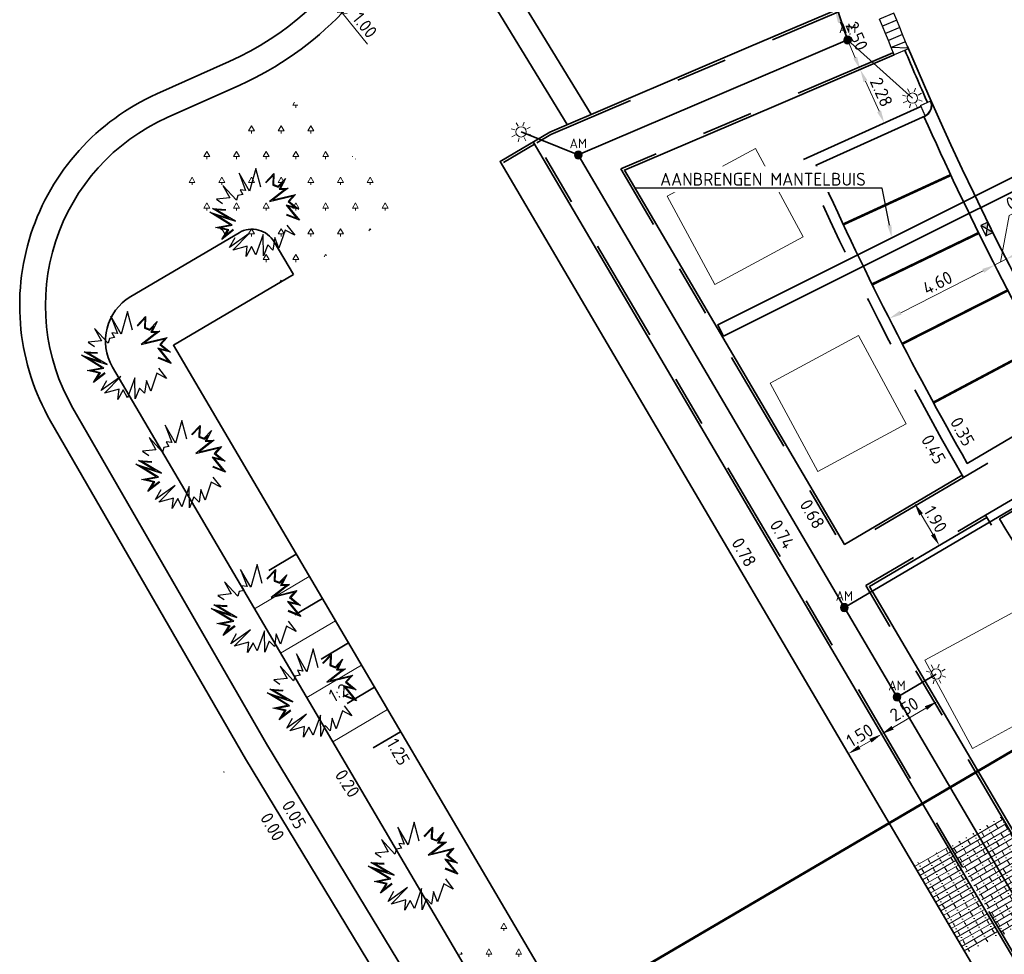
# Model space of a CAD drawing. Header units: metres. Extents: x 109063 to 109671, y 521086 to 521391.
# Tile 24 of 85: x 109291 to 109329, y 521158 to 521194. Entities that reach past the tile are written whole.
import ezdxf
from ezdxf import colors
from ezdxf.entities.mleader import LeaderData, LeaderLine
from ezdxf.enums import TextEntityAlignment as Align
from ezdxf.lldxf.tags import DXFTag
from ezdxf.math import Vec2, Vec3

# ---------------------------------------------------------------- set-up
doc = ezdxf.new("R2010")
doc.units = ezdxf.units.M
doc.header["$PDMODE"] = 2
for name, pattern in [('NLCS-HIDDEN', [4, 2, -2]), ('VH-OPSLUITBAND-SO', [10, 4, -2, 2, -2]), ('VH-TROTTOIRBAND-SO', [15, 5, -2, 2, -2, 2, -2])]:
    doc.linetypes.add(name, pattern=pattern)
for name, color, linetype, lineweight in [('B-WE-GK-BESCHOEIING_DAMWAND-G', 253, 'GK-DAMWAND-HOUT', 18), ('N-WE-GR-BEPLANTING_NATUUR_BOS-A-200', 92, 'Continuous', 18), ('N-WE-GR-HEESTER_SYMPHORICARPOS ALBUS (SNEEUWBES)-S', 90, 'Continuous', 25), ('N-WE-GW-TALUD-G', 90, 'Continuous', 35), ('N-WE-GW-TALUDARCERING-S', 90, 'Continuous', 25), ('N-WE-GW-TALUDARCERING_KORT-G', 90, 'Continuous', 35), ('N-WE-GW-TALUDARCERING_LANG-G', 90, 'Continuous', 18), ('N-WE-KL-ET_LS_OV_LICHTMAST-S', 190, 'Continuous', 25), ('N-WE-OV-HULPSTUK_MOF-S-200', 190, 'Continuous', 25), ('N-WE-OV-KABEL_GROEP2-G', 20, 'OV-KABEL-SO', 35), ('N-WE-RI-HWA_KOLK-S-200', 150, 'Continuous', 25), ('N-WE-VH-KANTOPSLUITING_ELEMENT_INRIT-S', 7, 'Continuous', 25), ('N-WE-VH-KANTOPSLUITING_OPSLUITBAND_100X200-G', 150, 'VH-OPSLUITBAND-SO', 35), ('N-WE-VH-KANTOPSLUITING_TROTTOIRBAND_130 150_160_HOEKBLOK-S', 210, 'Continuous', 25), ('N-WE-VH-KANTOPSLUITING_TROTTOIRBAND_130X150-G', 210, 'VH-TROTTOIRBAND-SO', 35), ('N-WE-VH-KANTVERHARDING_VOETPAD_WANDELPAD-G', 2, 'Continuous', 35), ('N-WE-VH-KANTVERHARDING_WEG-G', 4, 'Continuous', 35), ('N-WE-VH-VERHARDING_STRAATBAKSTEEN-A-200', 42, 'Continuous', 18), ('N-WE-VW-MARKERING_PARKEERVAK-G', 7, 'NLCS-HIDDEN', 35), ('X-XX-AL-HOOGTELABEL-T25', 7, 'Continuous', 25), ('X-XX-AL-M', 7, 'Continuous', 18), ('X-XX-AL-T25', 7, 'Continuous', 25), ('X-XX-AL-VERWIJZING-S', 7, 'Continuous', 25)]:
    doc.layers.add(name, color=color, linetype=linetype, lineweight=lineweight)
for name, color, linetype, lineweight, true_color in [('N-WE-GR-BOOMVAK-G', 7, 'Continuous', 18, 0xcc6600), ('N-WE-KL-ET_MANTELBUIS-G', 80, 'Continuous', 35, 0x3fff00), ('N-WE-OV-KABEL_AANSLUITKABEL-G', 3, 'OV-KABEL-SO', 35, 0x00ff00), ('N-WE-VH-KANTOPSLUITING_TROTTOIRBAND_400-G', 6, 'VH-TROTTOIRBAND-SO', 35, 0xff00ff), ('N-WE-VH-VERHARDING_STRAATBAKSTEEN_VOETPAD-A', 7, 'Continuous', 18, 0xe60000)]:
    doc.layers.add(name, color=color, linetype=linetype, lineweight=lineweight, true_color=true_color)
doc.layers.get('0').freeze()
doc.styles.add('NLCS-ISO', font='NLCS-ISO.ttf')
doc.styles.add('NLCS-ISO-M200-T25', font='NLCS-ISO.ttf', dxfattribs={"height": 0.5})
doc.styles.get("Standard").update_dxf_attribs({"font": 'isocpeur.ttf'})
doc.linetypes.add('GK-DAMWAND-HOUT', pattern='A,10,-1,[152,NLCS.SHX,S=2,R=0,X=-1,Y=0]', length=11)
tags = doc.linetypes.add('OV-KABEL-SO', pattern='A,4,-1,[103,NLCS.SHX,S=0.75,R=0,X=0,Y=0],-1,4,-1.5,["0V",Standard,S=1,R=0,X=0,Y=-0.5],-3', length=14.5).pattern_tags.tags
tags[18] = DXFTag(74, 10)
doc.dimstyles.new('NLCS-M200-T25-PIJL_L2_H2', dxfattribs={"dimscale": 0.2, "dimtxt": 2.5, "dimasz": 2.5, "dimexe": 2, "dimexo": 2, "dimgap": 0.7, "dimtad": 1, "dimzin": 0, "dimdsep": 46, "dimtxsty": 'NLCS-ISO-M200-T25', "dimcen": 0, "dimdle": 2, "dimclrd": 256, "dimclre": 256, "dimclrt": 256, "dimazin": 0, "dimtfac": 1, "dimtdec": 3, "dimtofl": 0, "dimtmove": 0, "dimatfit": 3, "dimfxl": 2, "dimfxlon": 1, "dimtfillclr": 256, "dimtolj": 1, "dimtzin": 0, "dimlwd": -1, "dimlwe": -1, "dimarcsym": 0})
doc.dimstyles.new('NLCS-M200-T25-SCHRAP_L2_H2', dxfattribs={"dimscale": 0.2, "dimtxt": 2.5, "dimasz": 1.4, "dimexe": 2, "dimexo": 2, "dimgap": 0.7, "dimtad": 1, "dimzin": 0, "dimdsep": 46, "dimtxsty": 'NLCS-ISO-M200-T25', "dimblk": 'OBLIQUE', "dimcen": 0, "dimdle": 2, "dimclrd": 256, "dimclre": 256, "dimclrt": 256, "dimazin": 0, "dimtfac": 1, "dimtdec": 3, "dimtofl": 0, "dimtmove": 0, "dimatfit": 3, "dimldrblk": 'OBLIQUE', "dimfxl": 2, "dimfxlon": 1, "dimtfillclr": 256, "dimtolj": 1, "dimtzin": 0, "dimlwd": -1, "dimlwe": -1, "dimarcsym": 0})
pattern_1 = [(0, (109286.0104, 521173.618), (0.57735, 1), [0.23094, -0.92376]), (240, (109286.1259, 521173.818), (0.57735, -1), [0.23094, -0.92376]), (300, (109286.1259, 521173.818), (1.1547, 2e-07), [0.23094, -0.92376]), (270, (109286.1259, 521173.61804), (0.57735, -1), [0.1, -1.9])]

# ---------------------------------------------------------------- blocks, each defined once
blk = doc.blocks.new('SKL-ET_OV_LICHTMAST-SO')
at = {"color": 0, "linetype": 'ByBlock', "lineweight": 18}
for points in [[(0, 2), (0, 1.25)], [(-1.25, 0), (-2, 0)], [(-1.41, 1.41), (-0.88, 0.88)], [(0.88, 0.88), (1.41, 1.41)], [(2, 0), (1.25, 0)], [(-1.41, -1.41), (-0.88, -0.88)], [(0, -1.25), (0, -2)], [(0.88, -0.88), (1.41, -1.41)]]:
    blk.add_lwpolyline(points, dxfattribs=at)
blk.add_circle((0, 0), 1, dxfattribs=at)
blk = doc.blocks.new('*D116')
at = {"layer": 'Defpoints', "color": 0, "transparency": 16777216}
for p in [(109324.592, 521189.924), (109324.664, 521189.956)]:
    blk.add_point(p, dxfattribs=at)
at = {"layer": 'X-XX-AL-M', "transparency": 16777216}
for p, q in [((109323.655, 521192.006), (109323.291, 521191.841)), ((109323.86, 521191.55), (109324.387, 521190.38)), ((109324.592, 521189.924), (109324.227, 521189.76))]:
    blk.add_line(p, q, dxfattribs=at)
for points in [[(109323.936, 521191.584), (109323.784, 521191.515), (109323.655, 521192.006)], [(109324.463, 521190.414), (109324.311, 521190.346), (109324.592, 521189.924)]]:
    blk.add_solid(points, dxfattribs=at)
at = {"layer": 'X-XX-AL-M', "transparency": 16777216, "insert": (109324.479, 521191.125), "char_height": 0.5, "attachment_point": 5, "rotation": 294.2206, "style": 'NLCS-ISO-M200-T25', "bg_fill": 3, "box_fill_scale": 1.1, "bg_fill_color": 256, "bg_fill_true_color": 13158600, "bg_fill_transparency": 0}
blk.add_mtext('\\A1;2.28', dxfattribs=at)
at = {"layer": 'Defpoints', "color": 0, "transparency": 16777216}
blk.add_point((109323.727, 521192.038), dxfattribs=at)
blk = doc.blocks.new('*D126')
at = {"layer": 'Defpoints', "color": 0, "transparency": 16777216}
for p in [(109328.838, 521184.503), (109328.886, 521184.407), (109324.735, 521182.423)]:
    blk.add_point(p, dxfattribs=at)
at = {"layer": 'X-XX-AL-M', "transparency": 16777216}
for p, q in [((109328.886, 521184.407), (109329.067, 521184.05)), ((109325.23, 521182.553), (109328.44, 521184.181)), ((109324.784, 521182.327), (109324.965, 521181.97))]:
    blk.add_line(p, q, dxfattribs=at)
for points in [[(109328.403, 521184.255), (109328.478, 521184.107), (109328.886, 521184.407)], [(109325.192, 521182.627), (109325.267, 521182.479), (109324.784, 521182.327)]]:
    blk.add_solid(points, dxfattribs=at)
at = {"layer": 'X-XX-AL-M', "transparency": 16777216, "insert": (109326.659, 521183.715), "char_height": 0.5, "attachment_point": 5, "rotation": 26.888, "style": 'NLCS-ISO-M200-T25', "bg_fill": 3, "box_fill_scale": 1.1, "bg_fill_color": 256, "bg_fill_true_color": 13158600, "bg_fill_transparency": 0}
blk.add_mtext('\\A1;4.60', dxfattribs=at)
blk = doc.blocks.new('*D127')
at = {"layer": 'Defpoints', "color": 0, "transparency": 16777216}
for p in [(109328.886, 521184.407), (109329.332, 521184.634), (109329.332, 521184.634)]:
    blk.add_point(p, dxfattribs=at)
at = {"layer": 'X-XX-AL-M', "transparency": 16777216}
for p, q in [((109329.441, 521186.332), (109330.672, 521186.957)), ((109329.109, 521184.52), (109329.441, 521186.332)), ((109329.778, 521184.86), (109330.224, 521185.087)), ((109328.886, 521184.407), (109329.332, 521184.634)), ((109328.886, 521184.407), (109329.068, 521184.05)), ((109329.332, 521184.634), (109329.513, 521184.277)), ((109328.441, 521184.181), (109327.995, 521183.954))]:
    blk.add_line(p, q, dxfattribs=at)
for points in [[(109329.74, 521184.934), (109329.816, 521184.786), (109329.332, 521184.634)], [(109328.403, 521184.255), (109328.478, 521184.106), (109328.886, 521184.407)]]:
    blk.add_solid(points, dxfattribs=at)
at = {"layer": 'X-XX-AL-M', "transparency": 16777216, "insert": (109329.88, 521186.993), "char_height": 0.5, "attachment_point": 5, "rotation": 26.9355, "style": 'NLCS-ISO-M200-T25', "bg_fill": 3, "box_fill_scale": 1.1, "bg_fill_color": 256, "bg_fill_true_color": 13158600, "bg_fill_transparency": 0}
blk.add_mtext('\\A1;0.50', dxfattribs=at)
blk = doc.blocks.new('*D128')
at = {"layer": 'Defpoints', "color": 0, "transparency": 16777216}
for p in [(109333.79, 521186.899), (109333.79, 521186.899), (109329.332, 521184.634)]:
    blk.add_point(p, dxfattribs=at)
at = {"layer": 'X-XX-AL-M', "transparency": 16777216}
for p, q in [((109333.79, 521186.899), (109333.609, 521187.255)), ((109329.778, 521184.86), (109333.344, 521186.672)), ((109329.332, 521184.634), (109329.151, 521184.99))]:
    blk.add_line(p, q, dxfattribs=at)
for points in [[(109333.306, 521186.746), (109333.382, 521186.598), (109333.79, 521186.899)], [(109329.74, 521184.934), (109329.816, 521184.786), (109329.332, 521184.634)]]:
    blk.add_solid(points, dxfattribs=at)
at = {"layer": 'X-XX-AL-M', "transparency": 16777216, "insert": (109331.384, 521186.114), "char_height": 0.5, "attachment_point": 5, "rotation": 26.9355, "style": 'NLCS-ISO-M200-T25', "bg_fill": 3, "box_fill_scale": 1.1, "bg_fill_color": 256, "bg_fill_true_color": 13158600, "bg_fill_transparency": 0}
blk.add_mtext('\\A1;5.00', dxfattribs=at)
blk = doc.blocks.new('*D141')
at = {"layer": 'Defpoints', "color": 0, "transparency": 16777216}
for p in [(109322.673, 521194.306), (109322.673, 521194.306), (109323.655, 521192.006)]:
    blk.add_point(p, dxfattribs=at)
at = {"layer": 'X-XX-AL-M', "transparency": 16777216}
for p, q in [((109322.673, 521194.306), (109323.041, 521194.463)), ((109323.459, 521192.465), (109322.869, 521193.846)), ((109323.655, 521192.006), (109324.023, 521192.163))]:
    blk.add_line(p, q, dxfattribs=at)
for points in [[(109322.946, 521193.879), (109322.793, 521193.814), (109322.673, 521194.306)], [(109323.536, 521192.498), (109323.382, 521192.433), (109323.655, 521192.006)]]:
    blk.add_solid(points, dxfattribs=at)
at = {"layer": 'X-XX-AL-M', "transparency": 16777216, "insert": (109323.523, 521193.309), "char_height": 0.5, "attachment_point": 5, "rotation": 293.123, "style": 'NLCS-ISO-M200-T25', "bg_fill": 3, "box_fill_scale": 1.1, "bg_fill_color": 256, "bg_fill_true_color": 13158600, "bg_fill_transparency": 0}
blk.add_mtext('\\A1;2.50', dxfattribs=at)
blk = doc.blocks.new('*D142')
at = {"layer": 'Defpoints', "color": 0, "transparency": 16777216}
for p in [(109326.639, 521167.436), (109326.639, 521167.436), (109324.484, 521166.169)]:
    blk.add_point(p, dxfattribs=at)
at = {"layer": 'X-XX-AL-M', "transparency": 16777216}
for p, q in [((109326.639, 521167.436), (109326.436, 521167.781)), ((109324.915, 521166.422), (109326.208, 521167.183)), ((109324.484, 521166.169), (109324.281, 521166.514))]:
    blk.add_line(p, q, dxfattribs=at)
for points in [[(109326.166, 521167.254), (109326.25, 521167.111), (109326.639, 521167.436)], [(109324.872, 521166.494), (109324.957, 521166.351), (109324.484, 521166.169)]]:
    blk.add_solid(points, dxfattribs=at)
at = {"layer": 'X-XX-AL-M', "transparency": 16777216, "insert": (109325.364, 521167.139), "char_height": 0.5, "attachment_point": 5, "rotation": 30.4537, "style": 'NLCS-ISO-M200-T25', "bg_fill": 3, "box_fill_scale": 1.1, "bg_fill_color": 256, "bg_fill_true_color": 13158600, "bg_fill_transparency": 0}
blk.add_mtext('\\A1;2.50', dxfattribs=at)
blk = doc.blocks.new('*D211')
at = {"layer": 'Defpoints', "color": 0, "transparency": 16777216}
for p in [(109326.73, 521173.507), (109326.747, 521173.518)]:
    blk.add_point(p, dxfattribs=at)
at = {"layer": 'X-XX-AL-M', "transparency": 16777216}
for p, q in [((109325.767, 521175.145), (109325.422, 521174.942)), ((109326.02, 521174.714), (109326.476, 521173.938)), ((109326.73, 521173.507), (109326.385, 521173.304))]:
    blk.add_line(p, q, dxfattribs=at)
for points in [[(109326.092, 521174.756), (109325.948, 521174.672), (109325.767, 521175.145)], [(109326.548, 521173.98), (109326.404, 521173.896), (109326.73, 521173.507)]]:
    blk.add_solid(points, dxfattribs=at)
at = {"layer": 'X-XX-AL-M', "transparency": 16777216, "insert": (109326.584, 521174.524), "char_height": 0.5, "attachment_point": 5, "rotation": 300.4537, "style": 'NLCS-ISO-M200-T25', "bg_fill": 3, "box_fill_scale": 1.1, "bg_fill_color": 256, "bg_fill_true_color": 13158600, "bg_fill_transparency": 0}
blk.add_mtext('\\A1;1.90', dxfattribs=at)
at = {"layer": 'Defpoints', "color": 0, "transparency": 16777216}
blk.add_point((109325.784, 521175.155), dxfattribs=at)
blk = doc.blocks.new('SVH-INRITELEMENT_130 150_600X200X300_LINKS')
for p, q in [((0, 0.6), (0.3, 0.6)), ((0, 0), (0, 0.6)), ((0.031, 0), (0.3, 0.6)), ((0.3, 0), (0.3, 0.6)), ((0, 0), (0.3, 0))]:
    blk.add_line(p, q)
blk = doc.blocks.new('SVH-INRITELEMENT_130 150_600X200X300_MIDDEN')
for p, q in [((0, 0.6), (0.3, 0.6)), ((0, 0), (0, 0.6)), ((0.3, 0), (0.3, 0.6)), ((0, 0), (0.3, 0))]:
    blk.add_line(p, q)
blk = doc.blocks.new('*U283')
at = {"layer": 'N-WE-GW-TALUDARCERING_KORT-G'}
for p, q in [((109301.727, 521173.162), (109300.663, 521172.535)), ((109302.741, 521171.438), (109301.677, 521170.811)), ((109303.755, 521169.714), (109302.691, 521169.088)), ((109304.769, 521167.99), (109303.705, 521167.364)), ((109305.783, 521166.266), (109304.719, 521165.64))]:
    blk.add_line(p, q, dxfattribs=at)
at = {"layer": 'N-WE-GW-TALUDARCERING_LANG-G'}
for p, q in [((109302.234, 521172.3), (109300.105, 521171.047)), ((109303.248, 521170.576), (109301.119, 521169.323)), ((109304.262, 521168.852), (109302.133, 521167.599)), ((109305.276, 521167.128), (109303.147, 521165.876))]:
    blk.add_line(p, q, dxfattribs=at)
blk = doc.blocks.new('*D286')
at = {"layer": 'X-XX-AL-M', "transparency": 16777216}
for p, q in [((109324.484, 521166.169), (109324.281, 521166.514)), ((109323.191, 521165.408), (109322.988, 521165.753)), ((109324.053, 521165.915), (109323.622, 521165.662))]:
    blk.add_line(p, q, dxfattribs=at)
for points in [[(109324.01, 521165.987), (109324.095, 521165.844), (109324.484, 521166.169)], [(109323.58, 521165.734), (109323.664, 521165.59), (109323.191, 521165.408)]]:
    blk.add_solid(points, dxfattribs=at)
at = {"layer": 'X-XX-AL-M', "transparency": 16777216, "insert": (109323.64, 521166.125), "char_height": 0.5, "attachment_point": 5, "rotation": 30.4633, "style": 'NLCS-ISO-M200-T25', "bg_fill": 3, "box_fill_scale": 1.1, "bg_fill_color": 256, "bg_fill_true_color": 13158600, "bg_fill_transparency": 0}
blk.add_mtext('\\A1;1.50', dxfattribs=at)
at = {"layer": 'Defpoints', "color": 0, "transparency": 16777216}
for p in [(109324.484, 521166.168), (109323.191, 521165.408), (109323.191, 521165.408)]:
    blk.add_point(p, dxfattribs=at)
blk = doc.blocks.new('_Oblique')
at = {"color": 0, "linetype": 'ByBlock', "lineweight": -2}
blk.add_line((-0.5, -0.5), (0.5, 0.5), dxfattribs=at)
blk = doc.blocks.new('*D293')
at = {"layer": 'Defpoints', "color": 0, "transparency": 16777216}
for p in [(109302.888, 521194.983), (109303.514, 521194.203), (109303.514, 521194.203)]:
    blk.add_point(p, dxfattribs=at)
at = {"layer": 'X-XX-AL-M', "transparency": 16777216}
for p, q in [((109302.638, 521195.295), (109303.514, 521194.203)), ((109302.888, 521194.983), (109303.2, 521195.233)), ((109303.514, 521194.203), (109303.826, 521194.454)), ((109303.514, 521194.203), (109304.492, 521192.987))]:
    blk.add_line(p, q, dxfattribs=at)
at = {"layer": 'X-XX-AL-M', "transparency": 16777216, "xscale": 0.28, "yscale": 0.28, "zscale": 0.28}
for p, rotation in [((109302.888, 521194.983), 128.7847655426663), ((109303.514, 521194.203), 308.7847655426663)]:
    blk.add_blockref('_Oblique', p, dxfattribs=dict(at, rotation=rotation))
at = {"layer": 'X-XX-AL-M', "transparency": 16777216, "insert": (109304.395, 521193.73), "char_height": 0.5, "attachment_point": 5, "rotation": 308.7848, "style": 'NLCS-ISO-M200-T25'}
blk.add_mtext('\\A1;1.00', dxfattribs=at)
blk = doc.blocks.new('*U392')
at = {"color": 0, "linetype": 'ByBlock', "lineweight": 50}
blk.add_lwpolyline([(295.04, 0), (0, 0)], dxfattribs=at)
at = {"color": 0, "linetype": 'ByBlock', "style": 'NLCS-ISO'}
blk.add_attdef('NPROFNR', text='', height=5, dxfattribs=at).set_placement((300.04, 0), align=Align.MIDDLE_CENTER)
blk = doc.blocks.new('SRI-KOLK_STRAAT-SO')
h = blk.add_hatch(color=256)
h.dxf.hatch_style = 1
h.paths.add_polyline_path([(-1.125, 1.5), (-1.125, 0), (0, 0.75)])
h.paths.add_polyline_path([(1.125, 1.5), (0, 0.75), (1.125, 0)])
for p, q in [((-1.125, 0), (1.125, 1.5)), ((1.125, 0), (-1.125, 1.5))]:
    blk.add_line(p, q)
blk.add_lwpolyline([(-1.125, 0), (1.125, 0), (1.125, 1.5), (-1.125, 1.5)], close=True)
blk = doc.blocks.new('SGR-HEESTER_06')
at = {"flags": 128}
for points in [[(-0.247, 0.534), (-0.247, 0.776), (-0.104, 0.615), (-0.104, 0.615), (-0.018, 0.652), (-0.018, 0.857), (0.045, 0.652), (0.15, 0.758), (0.131, 0.652), (0.094, 0.391), (0.336, 0.77), (0.343, 0.59), (0.585, 0.609), (0.398, 0.503), (0.74, 0.46), (0.492, 0.36)], [(-0.247, 0.404), (-0.57, 0.602), (-0.353, 0.199), (-0.738, 0.311), (-0.415, 0.156), (-0.502, 0.094), (-0.402, 0.063), (-0.458, -0.018), (-0.415, -0.105), (-0.8, -0.08), (-0.539, -0.161), (-0.707, -0.359), (-0.564, -0.335)], [(-0.232, 0.534), (-0.232, 0.736), (-0.109, 0.596), (-0.002, 0.642), (-0.002, 0.753), (0.037, 0.623), (0.127, 0.712), (0.116, 0.654), (0.069, 0.324), (0.323, 0.72), (0.328, 0.573), (0.517, 0.588), (0.351, 0.494), (0.679, 0.452), (0.486, 0.375)], [(0.628, 0.224), (0.876, 0.187), (0.672, 0.131), (0.827, -0.204), (0.628, -0.111), (0.771, -0.316), (0.628, -0.31), (0.715, -0.521), (0.423, -0.229), (0.591, -0.608), (0.423, -0.552), (0.479, -0.763), (0.355, -0.601), (0.206, -0.856), (0.212, -0.403), (0.125, -0.862), (0.069, -0.645)], [(-0.049, -0.564), (-0.092, -0.85), (-0.136, -0.645), (-0.34, -0.769), (-0.173, -0.533), (-0.626, -0.632), (-0.272, -0.459), (-0.638, -0.546), (-0.44, -0.378)], [(-0.064, -0.562), (-0.095, -0.764), (-0.125, -0.621), (-0.285, -0.718), (-0.137, -0.51), (-0.506, -0.59), (-0.143, -0.412), (-0.579, -0.516), (-0.43, -0.39)]]:
    blk.add_lwpolyline(points, dxfattribs=at)
blk = doc.blocks.new('SVH-TROTTOIRBAND HOEKBLOK_130 150X160_R450_H90UITW_VB-MM')
at = {"linetype": 'Continuous'}
for q in [(450, 450), (0, 0)]:
    blk.add_line((0, 450), q, dxfattribs=at)
for radius in [450, 430]:
    blk.add_arc((0, 450), radius, 270, 0, dxfattribs=at)
blk = doc.blocks.new('SOV-HULP_MOF_AFTAKMOF-SO')
h = blk.add_hatch(color=256)
h.dxf.hatch_style = 1
edge = h.paths.add_edge_path()
edge.add_arc((0, 0), 1, 180, 360)
edge.add_arc((0, 0), 1, 0, 180)
at = {"flags": 128}
blk.add_lwpolyline([(-1, 0, 1), (1, 0, 1)], format="xyb", close=True, dxfattribs=at)
at = {"style": 'NLCS-ISO'}
blk.add_attdef('AM', text='', height=2.5, dxfattribs=at).set_placement((0, 3), align=Align.MIDDLE)
at = {"style": 'NLCS-ISO', "flags": 1}
for tag, p in [('OMSCHRIJVING_LEGENDA', (0, -8.43)), ('LOCATIE', (0, -12.22)), ('MASTNUMMER', (0, -16)), ('VAN', (0, -19.78)), ('NAAR', (0, -23.57)), ('AFTAKKING', (0, -27.35)), ('VOEDINGSPUNT', (0, -31.14)), ('GROEPSNUMMER', (0, -34.92)), ('POSITIE_X', (0, -38.71)), ('POSITIE_Y', (0, -42.49)), ('OVERIGE_OPMERKING(EN)_2', (0, -50.06))]:
    blk.add_attdef(tag, p, '', height=1.8, dxfattribs=at)
at = {"style": 'NLCS-ISO'}
blk.add_attdef('OVERIGE_OPMERKING(EN)_1', (0, -46.28), '', height=1.8, dxfattribs=at)

msp = doc.modelspace()

# ---------------------------------------------------------------- hatches: boundary and pattern name
at = {"layer": 'N-WE-GR-BEPLANTING_NATUUR_BOS-A-200'}
h = msp.add_hatch(dxfattribs=at)
h.set_pattern_fill('AGR-BOS-SO', color=256, scale=0.2, pattern_type=2)
h.set_pattern_definition(pattern_1)
h.paths.add_polyline_path([(109296.874, 521188.079), (109300.697, 521183.497), (109306.075, 521186.616), (109301.472, 521190.911), (109300.05, 521190.218), (109298.09, 521188.898)])
h = msp.add_hatch(dxfattribs=at)
h.set_pattern_fill('AGR-BOS-SO', color=256, scale=0.2, pattern_type=2)
h.set_pattern_definition(pattern_1)
h.paths.add_polyline_path([(109309.647, 521159.696), (109307.25, 521156.502), (109309.8, 521152.14), (109312.469, 521154.898)])
at = {"layer": 'N-WE-VH-VERHARDING_STRAATBAKSTEEN-A-200'}
h = msp.add_hatch(dxfattribs=at)
h.set_pattern_fill('AVH-SBS_DIKFORMAAT_HALFST-SO', color=256, scale=4, angle=30, pattern_type=2)
h.set_pattern_definition([(30, (0, 0), (-0.1, 0.17320508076), []), (120, (0.6928, 0.4), (-0.692820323, -0.4), [0.2, -0.2]), (120, (0.2464, 0.3732), (-0.692820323, -0.4), [0.2, -0.2]), (30, (0.2964, 0.2866), (-0.2, 0.3464101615), [0, -0.4, 0, 0, 0]), (30, (0.1964, 0.4598), (-0.2, 0.3464101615), [0, -0.4, 0, 0, 0])])
h.paths.add_polyline_path([(109327.055, 521161.797), (109325.724, 521161.102), (109327.756, 521157.647), (109329.087, 521158.343)])
at = {"layer": 'N-WE-VH-VERHARDING_STRAATBAKSTEEN_VOETPAD-A'}
h = msp.add_hatch(dxfattribs=at)
h.set_pattern_fill('AVH-SBS_DIKFORMAAT_HALFST-SO', color=256, scale=0.3, angle=30.3946, pattern_type=2)
h.set_pattern_definition([(30.3946, (2.04989, 1.03969), (-0.10473216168, 0.17855020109), []), (120.3946, (2.58554, 1.3539), (-0.5356506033, -0.31419648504), [0.207, -0.207]), (120.3946, (2.213, 1.37533), (-0.5356506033, -0.31419648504), [0.207, -0.207]), (30.3946, (2.26535, 1.28606), (-0.15709824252, 0.26782530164), [0, -0.3105, 0, 0, 0]), (30.3946, (2.1606, 1.4646), (-0.15709824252, 0.26782530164), [0, -0.3105, 0, 0, 0])])
h.paths.add_polyline_path([(109327.164, 521161.811), (109329.195, 521158.356), (109331.19, 521159.501), (109329.159, 521162.955)])

# ---------------------------------------------------------------- linework, layer by layer
at = {"layer": 'B-WE-GK-BESCHOEIING_DAMWAND-G', "flags": 128}
msp.add_lwpolyline([(109298.889, 521164.705), (109298.93, 521164.694)], dxfattribs=at)
at = {"layer": 'N-WE-GR-BOOMVAK-G'}
for points in [[(109319.578, 521188.938), (109321.432, 521185.507), (109318.002, 521183.653), (109316.147, 521187.084)], [(109323.587, 521181.662), (109325.442, 521178.231), (109322.011, 521176.377), (109320.157, 521179.808)]]:
    msp.add_lwpolyline(points, close=True, dxfattribs=at)
at = {"layer": 'N-WE-GW-TALUD-G', "flags": 128}
msp.add_lwpolyline([(109301.617, 521184.039), (109300.871, 521185.305, 0.414214), (109299.501, 521185.659), (109295.289, 521183.177, 0.41398), (109294.581, 521180.44), (109313.714, 521147.91, 0.414446), (109316.454, 521147.2), (109319.717, 521149.124)], format="xyb", dxfattribs=at)
msp.add_lwpolyline([(109301.617, 521184.039), (109296.948, 521181.287), (109315.605, 521149.567), (109320.275, 521152.319), (109321.342, 521150.499)], dxfattribs=at)
at = {"layer": 'N-WE-OV-KABEL_AANSLUITKABEL-G', "flags": 128}
msp.add_lwpolyline([(109312.691, 521188.684), (109310.467, 521189.581)], dxfattribs=at)
at = {"layer": 'N-WE-VH-KANTOPSLUITING_OPSLUITBAND_100X200-G', "flags": 128}
msp.add_lwpolyline([(109309.787, 521188.395), (109310.993, 521189.106)], dxfattribs=at)
at = {"layer": 'N-WE-VH-KANTOPSLUITING_TROTTOIRBAND_130X150-G', "flags": 128}
msp.add_lwpolyline([(109325.392, 521192.751, 0.004245), (109326.267, 521190.731, 0.004245)], format="xyb", dxfattribs=at)
at = {"layer": 'N-WE-VH-KANTOPSLUITING_TROTTOIRBAND_400-G', "flags": 128}
for points in [[(109326.014, 521190.563), (109321.408, 521188.492, 0.025649), (109327.668, 521176.147), (109331.594, 521178.456)], [(109332.446, 521176.984), (109328.523, 521174.677, 0.030289), (109337.665, 521161.133), (109341.711, 521164.156)]]:
    msp.add_lwpolyline(points, format="xyb", dxfattribs=at)
at = {"layer": 'N-WE-VH-KANTVERHARDING_VOETPAD_WANDELPAD-G', "flags": 128}
for points in [[(109313.195, 521190.259), (109307.083, 521200.25, -0.182849), (109306.951, 521200.945, 0.05921), (109307.122, 521203.991, -0.05921)], [(109306.133, 521203.755, -0.308038), (109299.118, 521192.313), (109296.302, 521191.055, 0.444735), (109292.177, 521178.34), (109299.755, 521165.205)], [(109312.266, 521189.862), (109307.07, 521198.355, 0.614286), (109306.181, 521198.284, -0.191976), (109299.527, 521191.4), (109296.71, 521190.142, 0.444735), (109293.044, 521178.84), (109300.621, 521165.704)]]:
    msp.add_lwpolyline(points, format="xyb", dxfattribs=at)
for points in [[(109300.61, 521165.723), (109305.935, 521156.946), (109306.491, 521156.048)], [(109299.755, 521165.205), (109305.073, 521156.438), (109305.63, 521155.54)]]:
    msp.add_lwpolyline(points, dxfattribs=at)
at = {"layer": 'N-WE-VH-KANTVERHARDING_WEG-G', "flags": 128}
for points in [[(109325.492, 521192.9, 0.129092), (109365.635, 521140.798), (109366.429, 521140.185)], [(109326.192, 521190.205), (109321.936, 521188.29, 0.024157), (109327.814, 521176.697), (109331.436, 521178.826)], [(109326.131, 521190.178, 0.024049), (109331.78, 521179.029, 0.024049)], [(109341.471, 521164.477), (109337.742, 521161.691, -0.028809), (109329.071, 521174.536), (109332.652, 521176.641)]]:
    msp.add_lwpolyline(points, format="xyb", dxfattribs=at)
msp.add_lwpolyline([(109324.61, 521192.415), (109320.38, 521190.609)], dxfattribs=at)
at = {"layer": 'N-WE-VW-MARKERING_PARKEERVAK-G', "ltscale": 0.5, "const_width": 0.1}
for points in [[(109327.176, 521187.903), (109322.994, 521185.984)], [(109328.263, 521185.651), (109324.119, 521183.653)], [(109329.393, 521183.421), (109325.288, 521181.344)], [(109330.565, 521181.214), (109326.502, 521179.057)]]:
    msp.add_lwpolyline(points, dxfattribs=at)

# ---------------------------------------------------------------- block references
at = {"layer": 'N-WE-GR-HEESTER_SYMPHORICARPOS ALBUS (SNEEUWBES)-S', "xscale": 2, "yscale": 2, "zscale": 2, "rotation": 316.2218030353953}
for p in [(109300.142, 521186.503), (109295.154, 521180.942), (109297.269, 521176.707), (109300.198, 521171.105), (109302.37, 521167.822), (109306.307, 521161.088)]:
    msp.add_blockref('SGR-HEESTER_06', p, dxfattribs=at)
at = {"layer": 'N-WE-GW-TALUDARCERING-S'}
msp.add_blockref('*U283', (0, 0), dxfattribs=at)
at = {"layer": 'N-WE-KL-ET_LS_OV_LICHTMAST-S', "xscale": 0.2, "yscale": 0.2, "zscale": 0.2, "rotation": 27.7805159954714}
for p in [(109325.683, 521190.895), (109310.467, 521189.581)]:
    msp.add_blockref('SKL-ET_OV_LICHTMAST-SO', p, dxfattribs=at)
at = {"layer": 'N-WE-OV-HULPSTUK_MOF-S-200', "xscale": 0.15, "yscale": 0.15, "zscale": 0.2}
for p in [(109312.691, 521188.684), (109323.039, 521171.092)]:
    msp.add_blockref('SOV-HULP_MOF_AFTAKMOF-SO', p, dxfattribs=at).add_auto_attribs({'AM': 'AM'})
at = {"layer": 'N-WE-VH-KANTOPSLUITING_ELEMENT_INRIT-S'}
for name, p, rotation in [('SVH-INRITELEMENT_130 150_600X200X300_MIDDEN', (109325.074, 521193.918), 112.4596351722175), ('SVH-INRITELEMENT_130 150_600X200X300_MIDDEN', (109325.189, 521193.64), 112.4596351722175), ('SVH-INRITELEMENT_130 150_600X200X300_MIDDEN', (109325.303, 521193.363), 112.4596351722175), ('SVH-INRITELEMENT_130 150_600X200X300_MIDDEN', (109325.418, 521193.086), 112.4596351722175), ('SVH-INRITELEMENT_130 150_600X200X300_LINKS', (109325.531, 521192.808), 112.1031805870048)]:
    msp.add_blockref(name, p, dxfattribs=dict(at, rotation=rotation))
at = {"layer": 'N-WE-VH-KANTOPSLUITING_TROTTOIRBAND_130 150_160_HOEKBLOK-S', "xscale": 0.001, "yscale": 0.001, "zscale": 0.001, "rotation": 24.11683839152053}
msp.add_blockref('SVH-TROTTOIRBAND HOEKBLOK_130 150X160_R450_H90UITW_VB-MM', (109326.177, 521190.198), dxfattribs=at)

# ---------------------------------------------------------------- texts
at = {"layer": 'X-XX-AL-T25', "char_height": 0.5, "attachment_point": 1, "style": 'NLCS-ISO-M200-T25'}
for s, width, heights, insert, rotation in [('0.35', 1.41981, [0], (109327.565, 521178.555), 299.0223), ('0.45', 1.41981, [0], (109326.438, 521177.873), 299.0223), ('0.68', 1.41981, [0], (109321.707, 521175.357), 300.4654), ('0.74', 1.41981, [0], (109320.543, 521174.567), 300.4654), ('0.78', 1.41981, [0], (109319.056, 521173.867), 300.4654), ('1:2', 1.32627, [0], (109302.934, 521167.826), 28.7007), ('1.25', 1.41981, [0], (109305.653, 521166.06), 299.5602), ('0.20', 1.41981, [0], (109303.619, 521164.859), 302.9824), ('0.05', 1.41981, [0.523], (109301.576, 521163.662), 299.7441), ('0.00', 1.41981, [0], (109300.731, 521163.177), 300.4654)]:
    msp.add_mtext_dynamic_manual_height_columns(s, width=width, gutter_width=2.5, heights=heights, dxfattribs=dict(at, insert=insert, rotation=rotation))

# ---------------------------------------------------------------- dimensions: what is measured, and where the dimension line sits
at = {"layer": 'X-XX-AL-M'}
dim = msp.add_linear_dim(base=(109303.514, 521194.203), p1=(109302.888, 521194.983), p2=(109303.514, 521194.203), angle=308.7848, dimstyle='NLCS-M200-T25-SCHRAP_L2_H2', dxfattribs=at)
dim.commit()
dim.dimension.update_dxf_attribs({"geometry": '*D293', "text_midpoint": (109304.091, 521193.486), "dimtype": 161})

# ---------------------------------------------------------------- next in the draw order: dimensions: what is measured, and where the dimension line sits
for p1, p2, distance, picture, middle in [((109323.727, 521192.038), (109324.664, 521189.956), -0.079, '*D116', (109324.479, 521191.125)), ((109324.735, 521182.423), (109328.838, 521184.503), -0.108, '*D126', (109326.659, 521183.715)), ((109325.784, 521175.155), (109326.747, 521173.518), -0.02, '*D211', (109326.584, 521174.524)), ((109324.484, 521166.169), (109326.639, 521167.436), 0, '*D142', (109325.364, 521167.139))]:
    dim = msp.add_aligned_dim(p1=p1, p2=p2, distance=distance, dimstyle='NLCS-M200-T25-PIJL_L2_H2', override={"dimtfill": 1}, dxfattribs=at)
    dim.commit()
    dim.dimension.update_dxf_attribs({"geometry": picture, "text_midpoint": middle})

# ---------------------------------------------------------------- next in the draw order: linework, layer by layer
at = {"layer": 'N-WE-GR-BOOMVAK-G'}
msp.add_lwpolyline([(109329.592, 521170.903), (109331.446, 521167.472), (109328.015, 521165.617), (109326.161, 521169.048)], close=True, dxfattribs=at)
at = {"layer": 'N-WE-OV-KABEL_AANSLUITKABEL-G', "flags": 128}
for points in [[(109342.715, 521182.665), (109323.039, 521171.092)], [(109325.085, 521167.612), (109326.605, 521168.506)]]:
    msp.add_lwpolyline(points, dxfattribs=at)
at = {"layer": 'N-WE-VH-KANTOPSLUITING_OPSLUITBAND_100X200-G', "flags": 128}
msp.add_lwpolyline([(109343.366, 521162.526), (109333.858, 521154.966), (109323.872, 521171.943), (109328.524, 521174.678)], dxfattribs=at)
at = {"layer": 'N-WE-VH-KANTVERHARDING_WEG-G', "flags": 128}
msp.add_lwpolyline([(109343.304, 521162.605), (109333.886, 521155.115), (109324.009, 521171.907), (109328.574, 521174.592)], dxfattribs=at)

# ---------------------------------------------------------------- next in the draw order: block references
at = {"layer": 'N-WE-KL-ET_LS_OV_LICHTMAST-S', "xscale": 0.2, "yscale": 0.2, "zscale": 0.2, "rotation": 27.7805159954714}
msp.add_blockref('SKL-ET_OV_LICHTMAST-SO', (109326.605, 521168.506), dxfattribs=at)
at = {"layer": 'N-WE-OV-HULPSTUK_MOF-S-200', "xscale": 0.15, "yscale": 0.15, "zscale": 0.2}
msp.add_blockref('SOV-HULP_MOF_AFTAKMOF-SO', (109325.085, 521167.612), dxfattribs=at).add_auto_attribs({'AM': 'AM'})

# ---------------------------------------------------------------- next in the draw order: dimensions: what is measured, and where the dimension line sits
at = {"layer": 'X-XX-AL-M'}
dim = msp.add_aligned_dim(p1=(109323.655, 521192.006), p2=(109322.673, 521194.306), distance=0, dimstyle='NLCS-M200-T25-PIJL_L2_H2', override={"dimtfill": 1}, dxfattribs=at)
dim.commit()
dim.dimension.update_dxf_attribs({"geometry": '*D141', "text_midpoint": (109323.523, 521193.309)})
dim = msp.add_linear_dim(base=(109329.332, 521184.634), p1=(109328.886, 521184.407), p2=(109329.332, 521184.634), angle=26.9355, dimstyle='NLCS-M200-T25-PIJL_L2_H2', override={"dimtmove": 1, "dimtfill": 1}, dxfattribs=at)
dim.commit()
dim.dimension.update_dxf_attribs({"geometry": '*D127', "text_midpoint": (109329.566, 521186.396), "dimtype": 161})

# ---------------------------------------------------------------- next in the draw order: linework, layer by layer
at = {"layer": 'N-WE-OV-KABEL_AANSLUITKABEL-G', "flags": 128}
msp.add_lwpolyline([(109325.683, 521190.895), (109323.164, 521193.156)], dxfattribs=at)
at = {"layer": 'N-WE-VH-KANTOPSLUITING_OPSLUITBAND_100X200-G', "flags": 128}
for points in [[(109311.079, 521189.157), (109311.631, 521189.482), (109319.438, 521192.816), (109324.48, 521194.969)], [(109327.671, 521176.149), (109323.01, 521173.408), (109314.345, 521188.14), (109320.341, 521190.701), (109324.936, 521192.663)]]:
    msp.add_lwpolyline(points, dxfattribs=at)
at = {"layer": 'N-WE-VH-KANTVERHARDING_WEG-G', "flags": 128}
msp.add_lwpolyline([(109327.62, 521176.235), (109323.046, 521173.545), (109314.489, 521188.093), (109320.381, 521190.609), (109324.975, 521192.571)], dxfattribs=at)

# ---------------------------------------------------------------- next in the draw order: block references
at = {"layer": 'N-WE-OV-HULPSTUK_MOF-S-200', "xscale": 0.15, "yscale": 0.15, "zscale": 0.2}
msp.add_blockref('SOV-HULP_MOF_AFTAKMOF-SO', (109323.164, 521193.156), dxfattribs=at).add_auto_attribs({'AM': 'AM'})
at = {"layer": 'N-WE-RI-HWA_KOLK-S-200', "xscale": 0.2, "yscale": 0.2, "zscale": 0.2, "rotation": 116.2660930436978}
msp.add_blockref('SRI-KOLK_STRAAT-SO', (109328.711, 521185.873), dxfattribs=at)

# ---------------------------------------------------------------- next in the draw order: dimensions: what is measured, and where the dimension line sits
at = {"layer": 'X-XX-AL-M'}
dim = msp.add_aligned_dim(p1=(109329.332, 521184.634), p2=(109333.79, 521186.899), distance=0, dimstyle='NLCS-M200-T25-PIJL_L2_H2', override={"dimtfill": 1}, dxfattribs=at)
dim.commit()
dim.dimension.update_dxf_attribs({"geometry": '*D128', "text_midpoint": (109331.384, 521186.114)})

# ---------------------------------------------------------------- next in the draw order: linework, layer by layer
at = {"layer": 'N-WE-KL-ET_MANTELBUIS-G'}
msp.add_lwpolyline([(109318.34, 521181.638), (109338.211, 521191.567), (109337.987, 521192.013), (109318.115, 521182.085)], close=True, dxfattribs=at)
at = {"layer": 'N-WE-VH-KANTOPSLUITING_OPSLUITBAND_100X200-G', "flags": 128}
msp.add_lwpolyline([(109356.094, 521125.551), (109357.164, 521126.602), (109347.445, 521136.506), (109335.311, 521148.873), (109333.547, 521150.669), (109324.379, 521141.666), (109323.268, 521142.798), (109320.393, 521147.97), (109319.583, 521149.352), (109330.667, 521155.853), (109311.028, 521189.243)], dxfattribs=at)
at = {"layer": 'N-WE-VH-KANTVERHARDING_WEG-G', "flags": 128}
msp.add_lwpolyline([(109329.236, 521155.13), (109309.65, 521188.43), (109311.586, 521189.572), (109319.399, 521192.908), (109324.44, 521195.061)], dxfattribs=at)

# ---------------------------------------------------------------- next in the draw order: dimensions: what is measured, and where the dimension line sits
at = {"layer": 'X-XX-AL-M'}
dim = msp.add_aligned_dim(p1=(109324.484, 521166.168), p2=(109323.191, 521165.408), distance=-0.001, dimstyle='NLCS-M200-T25-PIJL_L2_H2', override={"dimtfill": 1}, dxfattribs=at)
dim.commit()
dim.dimension.update_dxf_attribs({"geometry": '*D286', "text_midpoint": (109323.64, 521166.125)})

# ---------------------------------------------------------------- next in the draw order: linework, layer by layer
at = {"layer": 'N-WE-VH-KANTVERHARDING_WEG-G', "flags": 128}
msp.add_lwpolyline([(109355.952, 521125.552), (109357.023, 521126.603), (109347.374, 521136.436), (109335.239, 521148.803), (109333.545, 521150.528), (109324.378, 521141.525), (109323.187, 521142.737), (109320.307, 521147.921), (109319.446, 521149.387), (109330.53, 521155.889), (109310.942, 521189.192)], dxfattribs=at)

# ---------------------------------------------------------------- next in the draw order: block references
at = {"layer": 'X-XX-AL-VERWIJZING-S', "xscale": 0.2, "yscale": 0.2, "zscale": 0.2, "rotation": 30.3946000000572}
msp.add_blockref('*U392', (109297.119, 521146.49), dxfattribs=at)

# ---------------------------------------------------------------- next in the draw order: leaders
at = {"layer": 'X-XX-AL-HOOGTELABEL-T25'}
ml = msp.add_multileader_mtext('Standard', dxfattribs=at)
ml.set_content('AANBRENGEN MANTELBUIS', color=256, style='NLCS-ISO-M200-T25')
ml.set_leader_properties(color=256, linetype='ByLayer', lineweight=-1)
ml.build(insert=Vec2(0, 0))
ml.multileader.update_dxf_attribs({"text_left_attachment_type": 5, "text_right_attachment_type": 5, "dogleg_length": 0.5, "arrow_head_size": 0.5})
ctx = ml.context
ctx.base_point, ctx.char_height, ctx.arrow_head_size, ctx.landing_gap_size, ctx.plane_origin = Vec3(109315.695, 521187.39), 0.5, 0.5, 0.18, Vec3(109330.059, 521188.052)
ctx.left_attachment, ctx.right_attachment = 5, 5
notes = []
notes.append((ctx, [(0, (1, 1, 0), (109324.505, 521187.39), (-1, 0), 0.5, [(0, [(109324.884, 521185.467)], 0, [])])]))
ctx.mtext.insert, ctx.mtext.flow_direction = Vec3(109315.875, 521187.99), 5
ctx.mtext.has_bg_fill, ctx.mtext.bg_color, ctx.mtext.bg_scale_factor, ctx.mtext.bg_transparency, ctx.mtext.use_window_bg_color = 1, -1027028792, 1.5, 0, 1
for ctx, leaders in notes:
    for number, flags, end, landing, length, lines in leaders:
        leader = LeaderData()
        leader.index, (leader.has_last_leader_line, leader.has_dogleg_vector, leader.attachment_direction) = number, flags
        leader.last_leader_point, leader.dogleg_vector, leader.dogleg_length = Vec3(end), Vec3(landing), length
        for number, points, colour, breaks in lines:
            line = LeaderLine()
            line.index, line.vertices, line.color, line.breaks = number, Vec3.list(points), colors.encode_raw_color(colour), breaks
            leader.lines.append(line)
        ctx.leaders.append(leader)

# ---------------------------------------------------------------- next in the draw order: linework, layer by layer
at = {"layer": 'N-WE-OV-KABEL_GROEP2-G', "flags": 128}
msp.add_lwpolyline([(109330.223, 521257.732), (109330.072, 521258.403), (109327.191, 521257.756), (109309.098, 521260.107), (109303.115, 521254.645), (109306.524, 521250.309), (109309.257, 521246.159), (109311.933, 521240.475), (109314.19, 521233.797), (109315.421, 521227.181), (109316.525, 521219.004), (109318.175, 521210.444), (109320.024, 521203.126), (109321.853, 521197.08), (109323.164, 521193.156), (109312.691, 521188.684), (109332.838, 521154.432), (109333.932, 521152.061), (109358.182, 521127.209), (109367.304, 521138.952)], dxfattribs=at)

doc.saveas('drawing.dxf')
